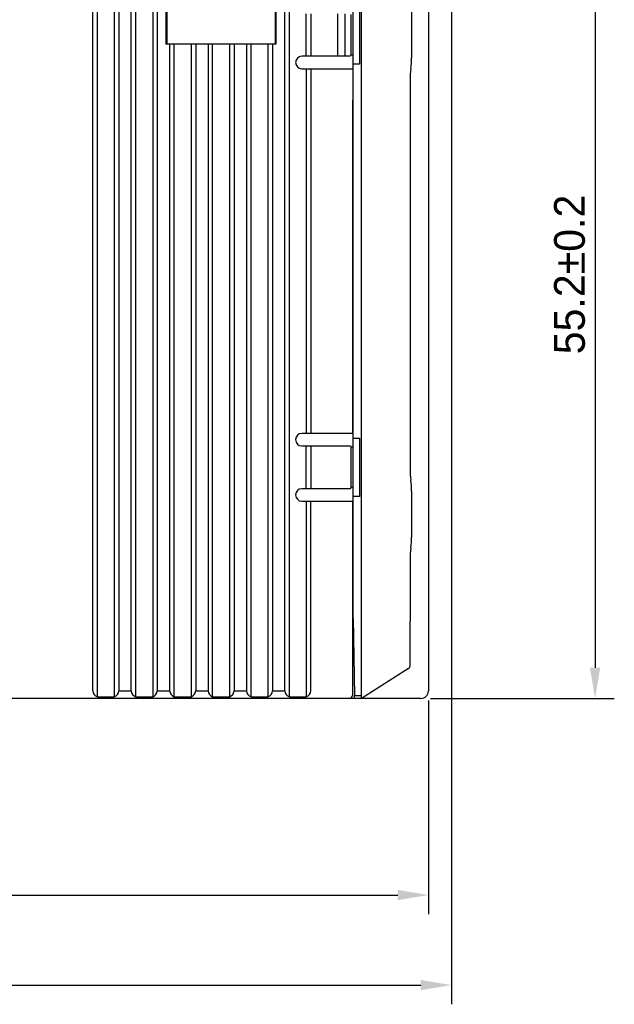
# Model space of a CAD drawing. Header units: millimetres. Extents: x 0 to 427, y 0 to 299.
# Tile 15 of 25: x 167 to 206, y 100 to 164. Entities that reach past the tile are written whole.
import ezdxf

# ---------------------------------------------------------------- set-up
doc = ezdxf.new("R2010")
doc.units = ezdxf.units.MM
doc.header["$LTSCALE"] = 23.1
doc.header["$MEASUREMENT"] = 0
doc.header["$PDSIZE"] = -5
doc.layers.add('IQC尺寸', color=3, linetype='Continuous', lineweight=18)
doc.layers.add('Layer0000', color=7, linetype='Continuous', lineweight=25)
doc.dimstyles.new('+-0.05', dxfattribs={"dimtxt": 2, "dimasz": 2, "dimexe": 1.25, "dimexo": 0.625, "dimtad": 1, "dimdsep": 46, "dimtxsty": 'Standard', "dimcen": 1.5, "dimdle": 4, "dimadec": 0, "dimazin": 0, "dimtol": 1, "dimtp": 0.05, "dimtm": 0.05, "dimtfac": 1, "dimtmove": 0, "dimatfit": 3, "dimfxl": 1, "dimtolj": 1, "dimarcsym": 0})

# ---------------------------------------------------------------- blocks, each defined once
blk = doc.blocks.new('*D25')
at = {"layer": 'Defpoints', "color": 0}
for p in [(93.588, 124.265), (193.588, 120.665), (193.588, 107.37)]:
    blk.add_point(p, dxfattribs=at)
at = {"layer": 'IQC尺寸', "color": 0, "lineweight": -2}
for p, q in [((93.588, 123.64), (93.588, 106.12)), ((193.588, 120.04), (193.588, 106.12)), ((95.588, 107.37), (191.588, 107.37))]:
    blk.add_line(p, q, dxfattribs=at)
at = {"layer": 'IQC尺寸', "color": 0}
for points in [[(95.588, 107.703), (95.588, 107.037), (93.588, 107.37)], [(191.588, 107.037), (191.588, 107.703), (193.588, 107.37)]]:
    blk.add_solid(points, dxfattribs=at)
at = {"layer": 'IQC尺寸', "color": 0, "insert": (143.588, 109.025), "char_height": 2, "attachment_point": 5}
blk.add_mtext('\\A1;100%%p0.2', dxfattribs=at)
blk = doc.blocks.new('*D26')
at = {"layer": 'Defpoints', "color": 0}
for p in [(189.238, 175.364), (193.088, 120.165), (204.434, 120.165)]:
    blk.add_point(p, dxfattribs=at)
at = {"layer": 'IQC尺寸', "color": 0, "lineweight": -2}
for p, q in [((189.863, 175.364), (205.684, 175.364)), ((204.434, 173.364), (204.434, 122.165)), ((193.713, 120.165), (205.684, 120.165))]:
    blk.add_line(p, q, dxfattribs=at)
at = {"layer": 'IQC尺寸', "color": 0}
for points in [[(204.768, 173.364), (204.101, 173.364), (204.434, 175.364)], [(204.101, 122.165), (204.768, 122.165), (204.434, 120.165)]]:
    blk.add_solid(points, dxfattribs=at)
at = {"layer": 'IQC尺寸', "color": 0, "insert": (202.779, 147.764), "char_height": 2, "attachment_point": 5, "rotation": 90}
blk.add_mtext('\\A1;55.2%%p0.2', dxfattribs=at)
blk = doc.blocks.new('*D35')
at = {"layer": 'Defpoints', "color": 0}
for p in [(195.088, 174.065), (89.1, 120.365), (195.088, 101.506)]:
    blk.add_point(p, dxfattribs=at)
at = {"layer": 'IQC尺寸', "color": 0, "lineweight": -2}
for p, q in [((195.088, 173.44), (195.088, 100.256)), ((89.1, 119.74), (89.1, 100.256)), ((91.1, 101.506), (193.088, 101.506))]:
    blk.add_line(p, q, dxfattribs=at)
at = {"layer": 'IQC尺寸', "color": 0}
for points in [[(91.1, 101.839), (91.1, 101.172), (89.1, 101.506)], [(193.088, 101.172), (193.088, 101.839), (195.088, 101.506)]]:
    blk.add_solid(points, dxfattribs=at)
at = {"layer": 'IQC尺寸', "color": 0, "insert": (142.094, 103.161), "char_height": 2, "attachment_point": 5}
blk.add_mtext('\\A1;106%%p0.2', dxfattribs=at)

msp = doc.modelspace()

# ---------------------------------------------------------------- linework, layer by layer
at = {"layer": 'Layer0000', "color": 7, "linetype": 'Continuous', "lineweight": 25}
for p, q in [((172.038, 120.265), (172.038, 175.257)), ((173.138, 175.257), (173.138, 120.265)), ((174.538, 120.265), (174.538, 175.257)), ((175.638, 175.257), (175.638, 120.265)), ((184.538, 120.265), (184.538, 175.257)), ((189.238, 125.337), (189.238, 175.129)), ((171.738, 120.665), (171.738, 174.857)), ((173.438, 174.857), (173.438, 120.665)), ((174.238, 120.665), (174.238, 174.857)), ((175.938, 174.857), (175.938, 120.665)), ((184.238, 120.665), (184.238, 174.857)), ((193.588, 174.832), (193.588, 125.109)), ((176.525, 162.752), (176.525, 164.978)), ((176.548, 164.955), (176.548, 162.775)), ((183.628, 162.775), (183.628, 164.955)), ((183.65, 164.978), (183.65, 162.752)), ((185.638, 162.001), (185.638, 164.729)), ((188.161, 161.997), (188.161, 164.733)), ((188.68, 161.465), (188.68, 165.265)), ((189.088, 165.265), (189.088, 161.465)), ((192.488, 164.855), (192.488, 161.875)), ((185.938, 164.724), (185.938, 162.006)), ((187.694, 162.006), (187.694, 164.724)), ((188.538, 164.689), (188.538, 162.041)), ((176.525, 162.752), (176.548, 162.775)), ((176.738, 162.752), (176.525, 162.752)), ((176.548, 162.775), (183.628, 162.775)), ((177.038, 162.756), (176.738, 162.752)), ((176.738, 162.752), (176.738, 120.665)), ((177.038, 120.265), (177.038, 162.756)), ((178.138, 162.756), (177.038, 162.756)), ((178.138, 162.756), (178.138, 120.265)), ((178.438, 162.752), (178.138, 162.756)), ((178.438, 162.752), (178.438, 120.665)), ((179.238, 162.752), (178.438, 162.752)), ((179.538, 162.756), (179.238, 162.752)), ((179.238, 162.752), (179.238, 120.665)), ((179.538, 120.265), (179.538, 162.756)), ((180.638, 162.756), (179.538, 162.756)), ((180.638, 162.756), (180.638, 120.265)), ((180.938, 162.752), (180.638, 162.756)), ((180.938, 162.752), (180.938, 120.665)), ((181.738, 162.752), (180.938, 162.752)), ((182.038, 162.756), (181.738, 162.752)), ((181.738, 162.752), (181.738, 120.665)), ((182.038, 120.265), (182.038, 162.756)), ((183.138, 162.756), (182.038, 162.756)), ((183.138, 162.756), (183.138, 120.265)), ((183.438, 162.752), (183.138, 162.756)), ((183.65, 162.752), (183.438, 162.752)), ((183.438, 162.752), (183.438, 120.665)), ((183.65, 162.752), (183.628, 162.775)), ((187.007, 161.972), (185.338, 161.971)), ((188.515, 161.972), (187.007, 161.972)), ((188.514, 161.973), (188.515, 161.972)), ((188.538, 162.041), (188.515, 161.972)), ((188.668, 162.041), (188.538, 162.041)), ((185.338, 161.158), (187.007, 161.158)), ((185.638, 161.129), (185.638, 137.451)), ((185.938, 161.124), (185.938, 137.456)), ((187.008, 161.158), (187.488, 161.158)), ((187.488, 161.158), (188.644, 161.158)), ((188.688, 161.465), (188.68, 161.465)), ((188.688, 137.115), (188.688, 161.465)), ((189.088, 161.465), (188.688, 161.465)), ((192.436, 161.157), (192.437, 161.162)), ((192.388, 160.455), (192.388, 135.104)), ((188.644, 159.115), (188.644, 150.503)), ((188.644, 150.503), (188.644, 145.532)), ((188.644, 145.532), (188.644, 142.865)), ((188.644, 142.865), (188.643, 141.115)), ((188.644, 141.115), (188.644, 140.331)), ((188.644, 140.331), (188.644, 139.115)), ((188.644, 139.115), (188.644, 137.422)), ((187.007, 137.422), (185.338, 137.421)), ((187.488, 137.422), (187.008, 137.422)), ((188.644, 137.422), (187.488, 137.422)), ((185.338, 136.608), (187.008, 136.608)), ((185.638, 133.851), (185.638, 136.579)), ((185.938, 136.574), (185.938, 133.856)), ((187.008, 136.608), (188.515, 136.608)), ((188.515, 136.608), (188.538, 136.539)), ((188.538, 136.539), (188.668, 136.539)), ((188.538, 136.539), (188.538, 133.891)), ((188.68, 133.315), (188.68, 137.115)), ((188.68, 137.115), (188.688, 137.115)), ((188.688, 137.115), (189.088, 137.115)), ((189.088, 137.115), (189.088, 133.315)), ((192.436, 134.373), (192.437, 134.367)), ((187.008, 133.822), (185.338, 133.821)), ((188.515, 133.822), (187.008, 133.822)), ((188.514, 133.823), (188.515, 133.822)), ((188.538, 133.891), (188.515, 133.822)), ((188.668, 133.891), (188.538, 133.891)), ((192.488, 133.655), (192.488, 130.675)), ((185.338, 133.008), (187.007, 133.008)), ((185.638, 132.979), (185.638, 120.265)), ((185.938, 120.665), (185.938, 132.974)), ((187.008, 133.008), (188.644, 133.008)), ((188.644, 133.008), (188.644, 127.683)), ((188.688, 133.315), (188.68, 133.315)), ((188.688, 125.366), (188.688, 133.315)), ((189.088, 133.315), (188.688, 133.315)), ((192.436, 129.957), (192.437, 129.963)), ((188.668, 129.466), (188.644, 129.466)), ((192.388, 129.245), (192.388, 125.172)), ((188.644, 127.683), (188.645, 121.665)), ((188.688, 125.366), (188.775, 120.361)), ((189.237, 120.396), (189.238, 125.337)), ((192.388, 122.275), (192.388, 125.172)), ((193.588, 125.109), (193.588, 120.665)), ((192.295, 122.106), (189.238, 120.165)), ((188.644, 121.665), (188.644, 120.365)), ((173.438, 120.665), (174.238, 120.665)), ((175.938, 120.665), (176.738, 120.665)), ((178.438, 120.665), (179.238, 120.665)), ((180.938, 120.665), (181.738, 120.665)), ((183.438, 120.665), (184.238, 120.665)), ((188.44, 120.165), (161.966, 120.165)), ((172.038, 120.265), (173.138, 120.265)), ((174.538, 120.265), (175.638, 120.265)), ((177.038, 120.265), (178.138, 120.265)), ((179.538, 120.265), (180.638, 120.265)), ((182.038, 120.265), (183.138, 120.265)), ((184.538, 120.265), (185.638, 120.265)), ((188.44, 120.165), (188.444, 120.165)), ((188.759, 120.166), (188.459, 120.166)), ((188.644, 120.365), (188.64, 120.365)), ((188.777, 120.165), (188.759, 120.165)), ((188.775, 120.361), (189.209, 120.361)), ((188.777, 120.165), (188.775, 120.165)), ((189.238, 120.165), (188.777, 120.165)), ((193.088, 120.165), (189.238, 120.165))]:
    msp.add_line(p, q, dxfattribs=at)
for centre, radius, start, end in [((185.342, 161.565), 0.406, 90.61016, 269.38965), ((187.488, 161.875), 5, 351.74576, 0.00003), ((197.518, 160.455), 5.13, 172.13477, 179.99924), ((185.341, 137.015), 0.406, 90.42314, 269.5766), ((197.51, 135.074), 5.122, 179.66929, 187.87149), ((187.488, 133.655), 5, 0.00078, 8.25394), ((185.341, 133.415), 0.406, 90.42314, 269.5766), ((187.488, 130.675), 5, 351.74598, 359.99926), ((197.654, 129.245), 5.266, 172.23429, 179.99982), ((192.188, 122.275), 0.2, 302.41231, 0), ((172.211, 120.707), 0.475, 185.12298, 248.61695), ((172.964, 120.707), 0.475, 291.38195, 354.87676), ((174.711, 120.707), 0.475, 185.12298, 248.61695), ((175.464, 120.707), 0.475, 291.38195, 354.87676), ((177.211, 120.707), 0.475, 185.123, 248.617), ((177.964, 120.707), 0.475, 291.38195, 354.87676), ((179.711, 120.707), 0.475, 185.123, 248.617), ((180.464, 120.707), 0.475, 291.38195, 354.87676), ((182.211, 120.707), 0.475, 185.123, 248.617), ((182.964, 120.707), 0.475, 291.38195, 354.87676), ((184.711, 120.707), 0.475, 185.123, 248.617), ((185.464, 120.707), 0.475, 291.38239, 354.87686), ((193.088, 120.665), 0.5, 270, 360), ((188.434, 120.371), 0.207, 271.79024, 358.21053), ((188.444, 120.365), 0.2, 269.99996, 359.99996), ((179.444, 120.15), 9.333, 0.09184, 1.29827), ((189.557, 120.312), 0.352, 171.92888, 204.72175), ((189.159, 120.431), 0.0855, 305.7245, 335.80679)]:
    msp.add_arc(centre, radius, start, end, dxfattribs=at)
msp.add_rational_spline([(188.644, 127.683), (188.644, 127.683), (188.644, 127.683)], [1, 0.999999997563, 0.999999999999], degree=2, dxfattribs=at)
msp.add_open_spline([(188.645, 121.665), (188.645, 121.665), (188.645, 121.665), (188.644, 121.665)], degree=3, dxfattribs=at)

# ---------------------------------------------------------------- dimensions: what is measured, and where the dimension line sits
at = {"layer": 'IQC尺寸'}
dim = msp.add_linear_dim(base=(204.434, 120.165), p1=(189.238, 175.364), p2=(193.088, 120.165), angle=90, text='<>%%p0.2', dimstyle='+-0.05', override={"dimgap": 0.625, "dimtad": 1, "dimjust": 0, "dimdec": 2, "dimlfac": 1, "dimpost": '<>', "dimse1": 0, "dimse2": 0, "dimsd1": 0, "dimsd2": 0, "dimtol": 0, "dimlim": 0, "dimtofl": 1, "dimtvp": 0.1, "dimarcsym": 1}, dxfattribs=at)
dim.commit()
dim.dimension.update_dxf_attribs({"geometry": '*D26', "text_midpoint": (202.779, 147.764)})
for base, p1, p2, override, picture, middle in [((195.088, 101.506), (89.1, 120.365), (195.088, 174.065), {"dimgap": 0.625, "dimtad": 1, "dimjust": 0, "dimdec": 1, "dimlfac": 1, "dimpost": '<>', "dimse1": 0, "dimse2": 0, "dimsd1": 0, "dimsd2": 0, "dimtol": 0, "dimlim": 0, "dimtofl": 1, "dimtvp": 0.1, "dimarcsym": 1}, '*D35', (142.094, 103.161)), ((193.588, 107.37), (93.588, 124.265), (193.588, 120.665), {"dimgap": 0.625, "dimtad": 1, "dimjust": 0, "dimdec": 2, "dimlfac": 1, "dimpost": '<>', "dimse1": 0, "dimse2": 0, "dimsd1": 0, "dimsd2": 0, "dimtol": 0, "dimlim": 0, "dimtofl": 1, "dimtvp": 0.1, "dimarcsym": 1}, '*D25', (143.588, 109.025))]:
    dim = msp.add_linear_dim(base=base, p1=p1, p2=p2, text='<>%%p0.2', dimstyle='+-0.05', override=override, dxfattribs=at)
    dim.commit()
    dim.dimension.update_dxf_attribs({"geometry": picture, "text_midpoint": middle})

doc.saveas('drawing.dxf')
